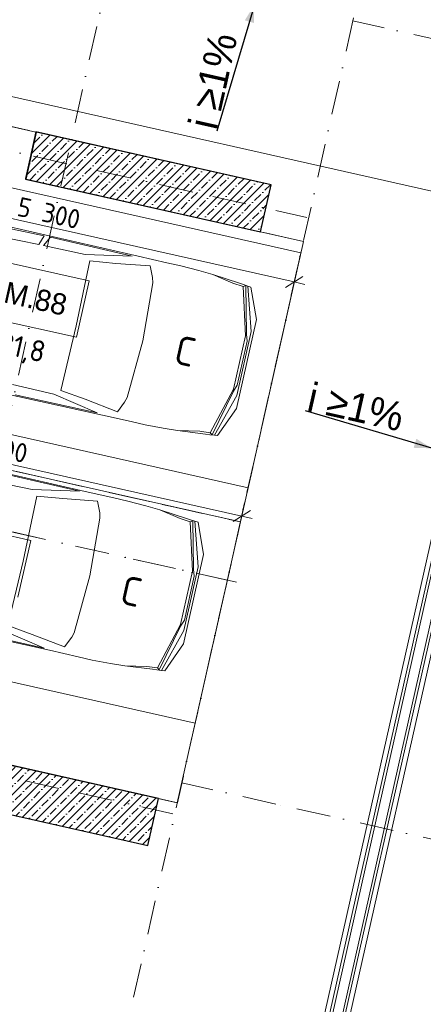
# Model space of a CAD drawing. Header units: millimetres. Extents: x -7218036 to -6934485, y 6013857 to 6210136.
# Tile 130 of 214: x -7182728 to -7178542, y 6180120 to 6190331. Entities that reach past the tile are written whole.
import ezdxf
from ezdxf.enums import TextEntityAlignment as Align

# ---------------------------------------------------------------- set-up
doc = ezdxf.new("R2010")
doc.units = ezdxf.units.MM
doc.header["$MEASUREMENT"] = 0
doc.linetypes.add('Штриховая', pattern=[564.444447, 282.222223, -282.222223])
doc.linetypes.add('Штрихпунктирная', pattern=[670.277762, 352.777767, -176.388884, 0, -141.111112])
for name, color, linetype, lineweight in [('0_Ном._пера__1', 7, 'Continuous', 0), ('S - м_м_Ном._пера__120', 7, 'Continuous', 0), ('S - м_м_Ном._пера__74', 255, 'Continuous', 13), ('Автостоянка - Машина_Ном._пера__101', 252, 'Continuous', 0), ('АР-Лотки_Ном._пера__1', 7, 'Continuous', 0), ('АР-Лотки_Ном._пера__120', 7, 'Continuous', 0), ('АР-Стены_внутренние_пилоны.АР_Ном._пера__1', 7, 'Continuous', 30), ('АР-Чертеж-Оси_Осевые размеры.АР_Ном._пера__120', 7, 'Continuous', 0), ('АР-Чертеж-Размеры.АР_Ном._пера__1', 7, 'Continuous', 0), ('АР_Машиноместа в паркинге_Ном._пера__120', 7, 'Continuous', 15), ('Паспорта Зон Archicad_Ном._пера__1', 7, 'Continuous', 0)]:
    doc.layers.add(name, color=color, linetype=linetype, lineweight=lineweight)
for name, color, linetype in [('S - автостоянка.АР', 7, 'Continuous'), ('S - м_м', 7, 'Continuous'), ('АР-Стены_внутренние_пилоны.АР', 7, 'Continuous'), ('АР-Чертеж-Оси_Осевые размеры.АР', 7, 'Continuous'), ('АР-Чертеж-Размеры.АР', 7, 'Continuous')]:
    doc.layers.add(name, color=color, linetype=linetype)
doc.styles.add('РЎР“Р•РќР•Р\xa0Р\x98Р\xa0_РЎРўР\x98Р›Р¬_1', font='GOTHIC.TTF')
doc.styles.add('РЎР“Р•РќР•Р\xa0Р\x98Р\xa0_РЎРўР\x98Р›Р¬_4', font='GOST_Common.ttf')
doc.dimstyles.new('СГЕНЕРИР_СТИЛЬ__10', dxfattribs={"dimtxt": 200, "dimasz": 142.5, "dimexe": 0.18, "dimexo": 300000, "dimgap": 0, "dimtad": 1, "dimdec": 0, "dimzin": 0, "dimdsep": 46, "dimtxsty": 'РЎР“Р•РќР•Р\xa0Р\x98Р\xa0_РЎРўР\x98Р›Р¬_4', "dimblk": 'ARROWHEAD_6', "dimblk1": 'ARROWHEAD_6', "dimblk2": 'ARROWHEAD_6', "dimcen": 0.09, "dimclrd": 7, "dimclre": 7, "dimclrt": 7, "dimazin": 0, "dimtfac": 1, "dimtdec": 4, "dimtmove": 0, "dimatfit": 3, "dimfxl": 1, "dimtolj": 1, "dimtzin": 0, "dimarcsym": 0})
doc.dimstyles.new('СГЕНЕРИР_СТИЛЬ__13', dxfattribs={"dimtxt": 300, "dimasz": 237.5, "dimexe": 0.18, "dimexo": 300000, "dimgap": 0, "dimtad": 1, "dimdec": 0, "dimzin": 0, "dimdsep": 46, "dimtxsty": 'РЎР“Р•РќР•Р\xa0Р\x98Р\xa0_РЎРўР\x98Р›Р¬_4', "dimblk": 'ARROWHEAD_6', "dimblk1": 'ARROWHEAD_6', "dimblk2": 'ARROWHEAD_6', "dimcen": 0.09, "dimclrd": 7, "dimclre": 7, "dimclrt": 7, "dimazin": 0, "dimtfac": 1, "dimtdec": 4, "dimtmove": 0, "dimatfit": 3, "dimfxl": 1, "dimtolj": 1, "dimtzin": 0, "dimarcsym": 0})
doc.dimstyles.new('СГЕНЕРИР_СТИЛЬ__17', dxfattribs={"dimtxt": 0.18, "dimasz": 182.4, "dimexe": 0.18, "dimexo": 0.0625, "dimgap": 0, "dimtad": 0, "dimtih": 1, "dimtoh": 1, "dimdec": 4, "dimzin": 0, "dimdsep": 46, "dimcen": 0.09, "dimadec": 0, "dimazin": 0, "dimtfac": 1, "dimtdec": 4, "dimtmove": 0, "dimatfit": 3, "dimldrblk": 'ARROWHEAD_5', "dimfxl": 1, "dimtolj": 1, "dimtzin": 0, "dimarcsym": 0})
doc.dimstyles.new('СГЕНЕРИР_СТИЛЬ__6', dxfattribs={"dimtxt": 300, "dimasz": 237.5, "dimexe": 0.18, "dimexo": 300000, "dimgap": 0, "dimtad": 1, "dimdec": 0, "dimzin": 0, "dimdsep": 46, "dimtxsty": 'РЎР“Р•РќР•Р\xa0Р\x98Р\xa0_РЎРўР\x98Р›Р¬_4', "dimblk": 'ARROWHEAD_6', "dimblk1": 'ARROWHEAD_6', "dimblk2": 'ARROWHEAD_6', "dimcen": 0.09, "dimclrd": 7, "dimclre": 7, "dimclrt": 7, "dimazin": 0, "dimtfac": 1, "dimtdec": 4, "dimtmove": 2, "dimatfit": 3, "dimfxl": 1, "dimtolj": 1, "dimtzin": 0, "dimarcsym": 0})
pattern_1 = [(45, (-6566190.34, 6562677.8), (-84.852814, 84.852814), []), (45, (-6566232.77, 6562720.22), (-84.852814, 84.852814), [90, -30, 0, -30])]

# ---------------------------------------------------------------- blocks, each defined once
blk = doc.blocks.new('Машиноместо_М.88_145_6', base_point=(-7181307, 6188686))
at = {"layer": 'S - м_м_Ном._пера__120', "color": 7, "linetype": 'Штриховая', "lineweight": 0, "flags": 128}
blk.add_lwpolyline([(-7187308, 6186666), (-7180439, 6185123), (-7179786, 6188031), (-7182669, 6188678), (-7182560, 6189166), (-7184106, 6189514), (-7184216, 6189026), (-7186655, 6189574)], close=True, dxfattribs=at)
at = {"layer": 'Паспорта Зон Archicad_Ном._пера__1', "color": 7, "linetype": 'Continuous', "lineweight": 0}
for p, q in [((-7182985, 6187843), (-7182009, 6187624)), ((-7182009, 6187624), (-7182141, 6187038)), ((-7182141, 6187038), (-7183116, 6187257))]:
    blk.add_line(p, q, dxfattribs=at)
at = {"layer": 'Паспорта Зон Archicad_Ном._пера__1', "color": 7, "lineweight": 0}
for tag, style, p in [('ROOM_NUMBER', 'РЎР“Р•РќР•Р\xa0Р\x98Р\xa0_РЎРўР\x98Р›Р¬_1', (-7182563, 6187439)), ('ROOM_CALC_AREA', 'РЎР“Р•РќР•Р\xa0Р\x98Р\xa0_РЎРўР\x98Р›Р¬_4', (-7182699, 6186933))]:
    blk.add_attdef(tag, text='', height=220, rotation=347.3417, dxfattribs=dict(at, style=style)).set_placement(p, align=Align.MIDDLE_CENTER)
blk = doc.blocks.new('Машиноместо_М.89_146_6', base_point=(-7181912, 6185992))
at = {"layer": 'S - м_м_Ном._пера__120', "color": 7, "linetype": 'Штриховая', "lineweight": 0, "flags": 128}
blk.add_lwpolyline([(-7181093, 6182211), (-7180439, 6185123), (-7187308, 6186666), (-7187962, 6183753)], close=True, dxfattribs=at)
at = {"layer": 'Паспорта Зон Archicad_Ном._пера__1', "color": 7, "linetype": 'Continuous', "lineweight": 0}
for p, q in [((-7183590, 6185149), (-7182614, 6184930)), ((-7182614, 6184930), (-7182746, 6184344))]:
    blk.add_line(p, q, dxfattribs=at)
at = {"layer": 'Паспорта Зон Archicad_Ном._пера__1', "color": 7, "lineweight": 0}
for tag, style, p in [('ROOM_NUMBER', 'РЎР“Р•РќР•Р\xa0Р\x98Р\xa0_РЎРўР\x98Р›Р¬_1', (-7183168, 6184745)), ('ROOM_CALC_AREA', 'РЎР“Р•РќР•Р\xa0Р\x98Р\xa0_РЎРўР\x98Р›Р¬_4', (-7183304, 6184229))]:
    blk.add_attdef(tag, text='', height=220, rotation=347.3417, dxfattribs=dict(at, style=style)).set_placement(p, align=Align.MIDDLE_CENTER)
blk = doc.blocks.new('Стена_45_6', base_point=(-7181343, 6182010))
at = {"layer": 'АР-Стены_внутренние_пилоны.АР', "linetype": 'Continuous', "lineweight": 0, "true_color": 0x000000}
h = blk.add_hatch(dxfattribs=at)
h.set_pattern_fill('ЖЕЛЕЗОБЕТОН__PROJECT__0006', color=18, style=0, pattern_type=2)
h.set_pattern_definition(pattern_1)
h.paths.add_polyline_path([(-7181288, 6182254), (-7183913, 6182844), (-7184023, 6182356), (-7181398, 6181767)])
at = {"layer": 'АР-Стены_внутренние_пилоны.АР_Ном._пера__1', "color": 7, "linetype": 'Continuous', "lineweight": 30, "flags": 128}
for points in [[(-7181288, 6182254), (-7183913, 6182844)], [(-7184023, 6182356), (-7181398, 6181767)], [(-7181398, 6181767), (-7181288, 6182254)]]:
    blk.add_lwpolyline(points, dxfattribs=at)
blk = doc.blocks.new('Автомобиль 01 23[73]_6', base_point=(-7180564, 6185930))
at = {"layer": 'Автостоянка - Машина_Ном._пера__101', "color": 252, "linetype": 'Continuous', "lineweight": 0}
for p, q in [((-7183209, 6188244), (-7182473, 6188089)), ((-7183051, 6188231), (-7181501, 6187877)), ((-7182942, 6188083), (-7182531, 6187999)), ((-7182531, 6187999), (-7182473, 6188089)), ((-7182410, 6188074), (-7182481, 6187988)), ((-7181561, 6187879), (-7182410, 6188074)), ((-7182049, 6187897), (-7182481, 6187988)), ((-7181561, 6187879), (-7182049, 6187897)), ((-7181204, 6187810), (-7181501, 6187877)), ((-7182001, 6187830), (-7182142, 6187156)), ((-7181733, 6187803), (-7182001, 6187830)), ((-7181374, 6187778), (-7181733, 6187803)), ((-7181374, 6187778), (-7181350, 6187656)), ((-7181058, 6187779), (-7181204, 6187810)), ((-7180871, 6187730), (-7181058, 6187779)), ((-7180727, 6187688), (-7180871, 6187730)), ((-7180450, 6187597), (-7180727, 6187688)), ((-7180727, 6187688), (-7180517, 6187597)), ((-7181452, 6187001), (-7181347, 6187603)), ((-7181347, 6187603), (-7181350, 6187656)), ((-7180517, 6187597), (-7180411, 6187564)), ((-7180407, 6187584), (-7180450, 6187597)), ((-7180384, 6187575), (-7180411, 6187564)), ((-7180387, 6187053), (-7180411, 6187564)), ((-7180362, 6187569), (-7180407, 6187584)), ((-7180384, 6187575), (-7180378, 6187070)), ((-7180330, 6187558), (-7180362, 6187569)), ((-7180362, 6187569), (-7180328, 6187097)), ((-7180330, 6187558), (-7180273, 6187222)), ((-7182303, 6186486), (-7182142, 6187156)), ((-7180481, 6186298), (-7180273, 6187222)), ((-7180511, 6186499), (-7180387, 6187053)), ((-7180477, 6186434), (-7180328, 6187097)), ((-7180378, 6187070), (-7180370, 6186998)), ((-7181452, 6187001), (-7181615, 6186412)), ((-7180370, 6186998), (-7180473, 6186541)), ((-7183424, 6186573), (-7181871, 6186230)), ((-7182375, 6186446), (-7182804, 6186549)), ((-7180511, 6186479), (-7180473, 6186541)), ((-7181926, 6186254), (-7182777, 6186440)), ((-7181926, 6186254), (-7182375, 6186446)), ((-7182049, 6186396), (-7182303, 6186486)), ((-7180511, 6186499), (-7180752, 6186047)), ((-7180732, 6186026), (-7180511, 6186479)), ((-7180709, 6186021), (-7180477, 6186434)), ((-7181714, 6186265), (-7182049, 6186396)), ((-7181714, 6186265), (-7181640, 6186366)), ((-7181615, 6186412), (-7181640, 6186366)), ((-7181574, 6186163), (-7181871, 6186230)), ((-7180676, 6186018), (-7180481, 6186298)), ((-7181428, 6186130), (-7181574, 6186163)), ((-7181239, 6186094), (-7181428, 6186130)), ((-7181091, 6186070), (-7181239, 6186094)), ((-7180801, 6186034), (-7181091, 6186070)), ((-7181091, 6186070), (-7180862, 6186062)), ((-7180862, 6186062), (-7180752, 6186047)), ((-7180757, 6186027), (-7180801, 6186034)), ((-7180709, 6186021), (-7180757, 6186027)), ((-7180732, 6186026), (-7180752, 6186047)), ((-7180676, 6186018), (-7180709, 6186021))]:
    blk.add_line(p, q, dxfattribs=at)
blk = doc.blocks.new('Автомобиль 01 23[114]_6', base_point=(-7181111, 6183491))
at = {"layer": 'Автостоянка - Машина_Ном._пера__101', "color": 252, "linetype": 'Continuous', "lineweight": 0}
for p, q in [((-7183599, 6185792), (-7182049, 6185437)), ((-7182109, 6185440), (-7182958, 6185635)), ((-7182597, 6185458), (-7183029, 6185548)), ((-7182109, 6185440), (-7182597, 6185458)), ((-7181752, 6185371), (-7182049, 6185437)), ((-7182549, 6185391), (-7182690, 6184717)), ((-7182280, 6185364), (-7182549, 6185391)), ((-7181922, 6185339), (-7182280, 6185364)), ((-7181922, 6185339), (-7181898, 6185216)), ((-7181606, 6185339), (-7181752, 6185371)), ((-7181419, 6185291), (-7181606, 6185339)), ((-7181895, 6185163), (-7181898, 6185216)), ((-7181275, 6185249), (-7181419, 6185291)), ((-7180998, 6185157), (-7181275, 6185249)), ((-7181275, 6185249), (-7181065, 6185158)), ((-7181999, 6184562), (-7181895, 6185163)), ((-7181065, 6185158), (-7180959, 6185124)), ((-7180955, 6185145), (-7180998, 6185157)), ((-7180932, 6185135), (-7180959, 6185124)), ((-7180935, 6184613), (-7180959, 6185124)), ((-7180910, 6185130), (-7180955, 6185145)), ((-7180932, 6185135), (-7180926, 6184631)), ((-7180878, 6185119), (-7180910, 6185130)), ((-7180910, 6185130), (-7180876, 6184658)), ((-7180878, 6185119), (-7180821, 6184783)), ((-7182851, 6184047), (-7182690, 6184717)), ((-7181029, 6183858), (-7180821, 6184783)), ((-7181059, 6184060), (-7180935, 6184613)), ((-7181025, 6183995), (-7180876, 6184658)), ((-7180926, 6184631), (-7180918, 6184559)), ((-7181999, 6184562), (-7182162, 6183973)), ((-7180918, 6184559), (-7181020, 6184102)), ((-7183972, 6184134), (-7182418, 6183791)), ((-7181059, 6184040), (-7181020, 6184102)), ((-7182474, 6183815), (-7183325, 6184001)), ((-7182474, 6183815), (-7182923, 6184007)), ((-7182597, 6183956), (-7182851, 6184047)), ((-7181059, 6184060), (-7181300, 6183608)), ((-7181280, 6183587), (-7181059, 6184040)), ((-7181257, 6183582), (-7181025, 6183995)), ((-7182262, 6183826), (-7182597, 6183956)), ((-7182262, 6183826), (-7182188, 6183927)), ((-7182162, 6183973), (-7182188, 6183927)), ((-7182122, 6183724), (-7182418, 6183791)), ((-7181224, 6183579), (-7181029, 6183858)), ((-7181976, 6183690), (-7182122, 6183724)), ((-7181787, 6183654), (-7181976, 6183690)), ((-7181638, 6183631), (-7181787, 6183654)), ((-7181349, 6183595), (-7181638, 6183631)), ((-7181638, 6183631), (-7181410, 6183623)), ((-7181410, 6183623), (-7181300, 6183608)), ((-7181305, 6183588), (-7181349, 6183595)), ((-7181257, 6183582), (-7181305, 6183588)), ((-7181280, 6183587), (-7181300, 6183608)), ((-7181224, 6183579), (-7181257, 6183582))]:
    blk.add_line(p, q, dxfattribs=at)
blk = doc.blocks.new('*D896', base_point=(-6566190, 6562678))
at = {"layer": 'АР-Чертеж-Размеры.АР_Ном._пера__1', "color": 7, "linetype": 'Continuous', "lineweight": 0, "transparency": 16777216}
for p, q in [((-7178940, 6177879), (-7175934, 6191265)), ((-7179035, 6178028), (-7178846, 6177729)), ((-7182600, 6161585), (-7178940, 6177879)), ((-7178712, 6177827), (-7179169, 6177930)), ((-7182694, 6161734), (-7182505, 6161435))]:
    blk.add_line(p, q, dxfattribs=at)
at = {"layer": 'АР-Чертеж-Размеры.АР_Ном._пера__1', "color": 7, "lineweight": 0, "transparency": 16777216, "insert": (-7180950, 6169206), "char_height": 300, "attachment_point": 7, "rotation": 77.3417, "style": 'РЎР“Р•РќР•Р\xa0Р\x98Р\xa0_РЎРўР\x98Р›Р¬_4'}
blk.add_mtext('\\A1;{\\pql;\\fGOST Common|b0|i0|c204|p0;\\W1.000000;16\xa0700}', dxfattribs=at)
blk = doc.blocks.new('ARROWHEAD_6')
at = {"color": 0, "linetype": 'Continuous', "lineweight": 0}
for p, q in [((-0.5, -0.5), (0.5, 0.5)), ((0, 0), (-1, 0))]:
    blk.add_line(p, q, dxfattribs=at)
blk = doc.blocks.new('*D897', base_point=(-6566190, 6562678))
at = {"layer": 'АР-Чертеж-Размеры.АР_Ном._пера__1', "color": 7, "linetype": 'Continuous', "lineweight": 0, "transparency": 16777216}
for p, q in [((-7176028, 6191415), (-7175839, 6191116)), ((-7178940, 6177879), (-7175934, 6191265)), ((-7179035, 6178028), (-7178846, 6177729))]:
    blk.add_line(p, q, dxfattribs=at)
at = {"layer": 'АР-Чертеж-Размеры.АР_Ном._пера__1', "color": 7, "lineweight": 0, "transparency": 16777216, "insert": (-7177617, 6184046), "char_height": 300, "attachment_point": 7, "rotation": 77.3417, "style": 'РЎР“Р•РќР•Р\xa0Р\x98Р\xa0_РЎРўР\x98Р›Р¬_4'}
blk.add_mtext('\\A1;{\\pql;\\fGOST Common|b0|i0|c204|p0;\\W1.000000;13\xa0720}', dxfattribs=at)
blk = doc.blocks.new('*D898', base_point=(-6566190, 6562678))
at = {"layer": 'АР-Чертеж-Размеры.АР_Ном._пера__1', "color": 7, "linetype": 'Continuous', "lineweight": 0, "transparency": 16777216}
for p, q in [((-7175186, 6194023), (-7175375, 6194322)), ((-7175281, 6194173), (-7175240, 6194356)), ((-7175052, 6194121), (-7175509, 6194224)), ((-7175934, 6191265), (-7175281, 6194173)), ((-7176028, 6191415), (-7175839, 6191116)), ((-7178940, 6177879), (-7175934, 6191265)), ((-7175705, 6191214), (-7176162, 6191317))]:
    blk.add_line(p, q, dxfattribs=at)
at = {"layer": 'АР-Чертеж-Размеры.АР_Ном._пера__1', "color": 7, "lineweight": 0, "transparency": 16777216, "insert": (-7175770, 6192267), "char_height": 300, "attachment_point": 7, "rotation": 77.3417, "style": 'РЎР“Р•РќР•Р\xa0Р\x98Р\xa0_РЎРўР\x98Р›Р¬_4'}
blk.add_mtext('\\A1;{\\pql;\\fGOST Common|b0|i0|c204|p0;\\W1.000000;2\xa0980}', dxfattribs=at)
blk = doc.blocks.new('*D899', base_point=(-6566190, 6562678))
at = {"layer": 'АР-Чертеж-Размеры.АР_Ном._пера__1', "color": 7, "linetype": 'Continuous', "lineweight": 0, "transparency": 16777216}
for p, q in [((-7186531, 6190127), (-7186428, 6190585)), ((-7186330, 6190451), (-7186629, 6190261)), ((-7186662, 6190397), (-7186479, 6190356)), ((-7186479, 6190356), (-7176634, 6188145)), ((-7176686, 6187916), (-7176583, 6188374)), ((-7176784, 6188050), (-7176485, 6188239)), ((-7176634, 6188145), (-7176452, 6188104))]:
    blk.add_line(p, q, dxfattribs=at)
at = {"layer": 'АР-Чертеж-Размеры.АР_Ном._пера__1', "color": 7, "lineweight": 0, "transparency": 16777216, "insert": (-7184884, 6190099), "char_height": 300, "attachment_point": 7, "rotation": 347.3417, "style": 'РЎР“Р•РќР•Р\xa0Р\x98Р\xa0_РЎРўР\x98Р›Р¬_4'}
blk.add_mtext('\\A1;{\\pql;\\fGOST Common|b0|i0|c204|p0;\\W1.000000;10\xa0090}', dxfattribs=at)
blk = doc.blocks.new('*D984', base_point=(-6566190, 6562678))
at = {"layer": 'АР-Чертеж-Размеры.АР_Ном._пера__1', "color": 7, "linetype": 'Continuous', "lineweight": 0, "transparency": 16777216}
for p, q in [((-7185566, 6186482), (-7185628, 6186208)), ((-7185597, 6186345), (-7185707, 6186369)), ((-7185507, 6186402), (-7185686, 6186288)), ((-7180426, 6185183), (-7185597, 6186345)), ((-7180395, 6185321), (-7180456, 6185046)), ((-7180515, 6185127), (-7180336, 6185240)), ((-7180316, 6185159), (-7180426, 6185183))]:
    blk.add_line(p, q, dxfattribs=at)
at = {"layer": 'АР-Чертеж-Размеры.АР_Ном._пера__1', "color": 7, "lineweight": 0, "transparency": 16777216, "insert": (-7183313, 6185873), "char_height": 200, "attachment_point": 7, "rotation": 347.3417, "style": 'РЎР“Р•РќР•Р\xa0Р\x98Р\xa0_РЎРўР\x98Р›Р¬_4'}
blk.add_mtext('\\A1;{\\pql;\\fGOST Common|b0|i0|c204|p0;\\W1.000000;5\xa0300}', dxfattribs=at)
blk = doc.blocks.new('*D985', base_point=(-6566190, 6562678))
at = {"layer": 'АР-Чертеж-Размеры.АР_Ном._пера__1', "color": 7, "linetype": 'Continuous', "lineweight": 0, "transparency": 16777216}
for p, q in [((-7185082, 6188635), (-7185021, 6188909)), ((-7185161, 6188797), (-7185052, 6188772)), ((-7184962, 6188829), (-7185141, 6188715)), ((-7185052, 6188772), (-7179880, 6187611)), ((-7179970, 6187554), (-7179791, 6187667)), ((-7179911, 6187473), (-7179850, 6187748)), ((-7179880, 6187611), (-7179771, 6187586))]:
    blk.add_line(p, q, dxfattribs=at)
at = {"layer": 'АР-Чертеж-Размеры.АР_Ном._пера__1', "color": 7, "lineweight": 0, "transparency": 16777216, "insert": (-7182767, 6188300), "char_height": 200, "attachment_point": 7, "rotation": 347.3417, "style": 'РЎР“Р•РќР•Р\xa0Р\x98Р\xa0_РЎРўР\x98Р›Р¬_4'}
blk.add_mtext('\\A1;{\\pql;\\fGOST Common|b0|i0|c204|p0;\\W1.000000;5\xa0300}', dxfattribs=at)
blk = doc.blocks.new('ARROWHEAD_5')
at = {"linetype": 'Continuous', "lineweight": 0}
blk.add_hatch(color=0, dxfattribs=at).paths.add_polyline_path([(-1, 0.2679), (0, 0), (-1, -0.2679)])
at = {"color": 0, "linetype": 'Continuous', "lineweight": 0}
blk.add_line((0, 0), (-1, 0), dxfattribs=at)
blk = doc.blocks.new('Стена_324_6', base_point=(-7182614, 6188922))
at = {"layer": 'АР-Стены_внутренние_пилоны.АР', "linetype": 'Continuous', "lineweight": 0, "true_color": 0x000000}
h = blk.add_hatch(dxfattribs=at)
h.set_pattern_fill('ЖЕЛЕЗОБЕТОН__PROJECT__0006', color=18, style=0, pattern_type=2)
h.set_pattern_definition(pattern_1)
h.paths.add_polyline_path([(-7182669, 6188678), (-7180230, 6188131), (-7180120, 6188618), (-7182560, 6189166)])
at = {"layer": 'АР-Стены_внутренние_пилоны.АР_Ном._пера__1', "color": 7, "linetype": 'Continuous', "lineweight": 30, "flags": 128}
for points in [[(-7182560, 6189166), (-7182669, 6188678)], [(-7180120, 6188618), (-7182560, 6189166)], [(-7182669, 6188678), (-7180230, 6188131)], [(-7180230, 6188131), (-7180120, 6188618)]]:
    blk.add_lwpolyline(points, dxfattribs=at)
blk = doc.blocks.new('Стандартный Маркер Сетки[165]_6', base_point=(-7205800, 6194130))
at = {"layer": 'АР-Чертеж-Оси_Осевые размеры.АР_Ном._пера__120', "color": 7, "linetype": 'Штрихпунктирная', "lineweight": 0}
for p, q in [((-7204824, 6193911), (-7180726, 6188498)), ((-7180726, 6188498), (-7179751, 6188279))]:
    blk.add_line(p, q, dxfattribs=at)
at = {"layer": 'АР-Чертеж-Оси_Осевые размеры.АР_Ном._пера__120', "color": 7, "lineweight": 0, "style": 'РЎР“Р•РќР•Р\xa0Р\x98Р\xa0_РЎРўР\x98Р›Р¬_1'}
blk.add_attdef('AC_MarkerText_1', text='', height=350, rotation=347.3417, dxfattribs=at).set_placement((-7206218, 6194420), align=Align.TOP_CENTER)
blk = doc.blocks.new('Стандартный Маркер Сетки[169]_6', base_point=(-7207191, 6187944))
at = {"layer": 'АР-Чертеж-Оси_Осевые размеры.АР_Ном._пера__120', "color": 7, "linetype": 'Штрихпунктирная', "lineweight": 0}
for p, q in [((-7206215, 6187725), (-7182117, 6182313)), ((-7182117, 6182313), (-7181141, 6182094))]:
    blk.add_line(p, q, dxfattribs=at)
at = {"layer": 'АР-Чертеж-Оси_Осевые размеры.АР_Ном._пера__120', "color": 7, "lineweight": 0, "style": 'РЎР“Р•РќР•Р\xa0Р\x98Р\xa0_РЎРўР\x98Р›Р¬_1'}
blk.add_attdef('AC_MarkerText_1', text='', height=350, rotation=347.3417, dxfattribs=at).set_placement((-7207609, 6188235), align=Align.TOP_CENTER)
blk = doc.blocks.new('Стандартный Маркер Сетки[172]_6', base_point=(-7206672, 6190380))
at = {"layer": 'АР-Чертеж-Оси_Осевые размеры.АР_Ном._пера__120', "color": 7, "linetype": 'Штрихпунктирная', "lineweight": 0}
for p, q in [((-7205696, 6190160), (-7181457, 6184716)), ((-7181457, 6184716), (-7180481, 6184497))]:
    blk.add_line(p, q, dxfattribs=at)
at = {"layer": 'АР-Чертеж-Оси_Осевые размеры.АР_Ном._пера__120', "color": 7, "lineweight": 0, "style": 'РЎР“Р•РќР•Р\xa0Р\x98Р\xa0_РЎРўР\x98Р›Р¬_1'}
blk.add_attdef('AC_MarkerText_1', text='', height=350, rotation=347.3417, dxfattribs=at).set_placement((-7207090, 6190670), align=Align.TOP_CENTER)
blk = doc.blocks.new('Стандартный Маркер Сетки[185]_6', base_point=(-7206672, 6190380))
at = {"layer": 'АР-Чертеж-Оси_Осевые размеры.АР_Ном._пера__120', "color": 7, "linetype": 'Штрихпунктирная', "lineweight": 0}
for p, q in [((-7205696, 6190160), (-7181551, 6184738)), ((-7181551, 6184738), (-7180575, 6184518))]:
    blk.add_line(p, q, dxfattribs=at)
at = {"layer": 'АР-Чертеж-Оси_Осевые размеры.АР_Ном._пера__120', "color": 7, "lineweight": 0, "style": 'РЎР“Р•РќР•Р\xa0Р\x98Р\xa0_РЎРўР\x98Р›Р¬_1'}
blk.add_attdef('AC_MarkerText_1', text='', height=350, rotation=347.3417, dxfattribs=at).set_placement((-7207090, 6190670), align=Align.TOP_CENTER)
blk = doc.blocks.new('Стандартный Маркер Сетки[186]_6', base_point=(-7124432, 6178002))
at = {"layer": 'АР-Чертеж-Оси_Осевые размеры.АР_Ном._пера__120', "color": 7, "linetype": 'Штрихпунктирная', "lineweight": 0}
blk.add_line((-7178296, 6190100), (-7179272, 6190319), dxfattribs=at)
at = {"layer": 'АР-Чертеж-Оси_Осевые размеры.АР_Ном._пера__120', "color": 7, "lineweight": 0, "style": 'РЎР“Р•РќР•Р\xa0Р\x98Р\xa0_РЎРўР\x98Р›Р¬_1'}
blk.add_attdef('AC_MarkerText_1', text='', height=350, rotation=347.3417, dxfattribs=at).set_placement((-7123874, 6178073), align=Align.TOP_CENTER)
blk = doc.blocks.new('Стандартный Маркер Сетки[189]_6', base_point=(-7126207, 6170099))
at = {"layer": 'АР-Чертеж-Оси_Осевые размеры.АР_Ном._пера__120', "color": 7, "linetype": 'Штрихпунктирная', "lineweight": 0}
for p, q in [((-7180071, 6182197), (-7181047, 6182416)), ((-7127182, 6170318), (-7180071, 6182197))]:
    blk.add_line(p, q, dxfattribs=at)
at = {"layer": 'АР-Чертеж-Оси_Осевые размеры.АР_Ном._пера__120', "color": 7, "lineweight": 0, "style": 'РЎР“Р•РќР•Р\xa0Р\x98Р\xa0_РЎРўР\x98Р›Р¬_1'}
blk.add_attdef('AC_MarkerText_1', text='', height=350, rotation=347.3417, dxfattribs=at).set_placement((-7125649, 6170170), align=Align.TOP_CENTER)
blk = doc.blocks.new('Стандартный Маркер Сетки[215]_6', base_point=(-7205800, 6194130))
at = {"layer": 'АР-Чертеж-Оси_Осевые размеры.АР_Ном._пера__120', "color": 7, "linetype": 'Штрихпунктирная', "lineweight": 0}
for p, q in [((-7204824, 6193911), (-7180726, 6188498)), ((-7180726, 6188498), (-7179751, 6188279))]:
    blk.add_line(p, q, dxfattribs=at)
at = {"layer": 'АР-Чертеж-Оси_Осевые размеры.АР_Ном._пера__120', "color": 7, "lineweight": 0, "style": 'РЎР“Р•РќР•Р\xa0Р\x98Р\xa0_РЎРўР\x98Р›Р¬_1'}
blk.add_attdef('AC_MarkerText_1', text='', height=350, rotation=347.3417, dxfattribs=at).set_placement((-7206218, 6194420), align=Align.TOP_CENTER)
blk = doc.blocks.new('Стандартный Маркер Сетки[219]_6', base_point=(-7207191, 6187944))
at = {"layer": 'АР-Чертеж-Оси_Осевые размеры.АР_Ном._пера__120', "color": 7, "linetype": 'Штрихпунктирная', "lineweight": 0}
for p, q in [((-7206215, 6187725), (-7182117, 6182313)), ((-7182117, 6182313), (-7181141, 6182094))]:
    blk.add_line(p, q, dxfattribs=at)
at = {"layer": 'АР-Чертеж-Оси_Осевые размеры.АР_Ном._пера__120', "color": 7, "lineweight": 0, "style": 'РЎР“Р•РќР•Р\xa0Р\x98Р\xa0_РЎРўР\x98Р›Р¬_1'}
blk.add_attdef('AC_MarkerText_1', text='', height=350, rotation=347.3417, dxfattribs=at).set_placement((-7207609, 6188235), align=Align.TOP_CENTER)
blk = doc.blocks.new('Стандартный Маркер Сетки[222]_6', base_point=(-7206672, 6190380))
at = {"layer": 'АР-Чертеж-Оси_Осевые размеры.АР_Ном._пера__120', "color": 7, "linetype": 'Штрихпунктирная', "lineweight": 0}
for p, q in [((-7205696, 6190160), (-7181457, 6184716)), ((-7181457, 6184716), (-7180481, 6184497))]:
    blk.add_line(p, q, dxfattribs=at)
at = {"layer": 'АР-Чертеж-Оси_Осевые размеры.АР_Ном._пера__120', "color": 7, "lineweight": 0, "style": 'РЎР“Р•РќР•Р\xa0Р\x98Р\xa0_РЎРўР\x98Р›Р¬_1'}
blk.add_attdef('AC_MarkerText_1', text='', height=350, rotation=347.3417, dxfattribs=at).set_placement((-7207090, 6190670), align=Align.TOP_CENTER)
blk = doc.blocks.new('Стандартный Маркер Сетки[232]_6', base_point=(-7206672, 6190380))
at = {"layer": 'АР-Чертеж-Оси_Осевые размеры.АР_Ном._пера__120', "color": 7, "linetype": 'Штрихпунктирная', "lineweight": 0}
for p, q in [((-7205696, 6190160), (-7181551, 6184738)), ((-7181551, 6184738), (-7180575, 6184518))]:
    blk.add_line(p, q, dxfattribs=at)
at = {"layer": 'АР-Чертеж-Оси_Осевые размеры.АР_Ном._пера__120', "color": 7, "lineweight": 0, "style": 'РЎР“Р•РќР•Р\xa0Р\x98Р\xa0_РЎРўР\x98Р›Р¬_1'}
blk.add_attdef('AC_MarkerText_1', text='', height=350, rotation=347.3417, dxfattribs=at).set_placement((-7207090, 6190670), align=Align.TOP_CENTER)
blk = doc.blocks.new('Стандартный Маркер Сетки[233]_6', base_point=(-7177284, 6199173))
at = {"layer": 'АР-Чертеж-Оси_Осевые размеры.АР_Ном._пера__120', "color": 7, "linetype": 'Штрихпунктирная', "lineweight": 0}
blk.add_line((-7177503, 6198198), (-7192275, 6132426), dxfattribs=at)
at = {"layer": 'АР-Чертеж-Оси_Осевые размеры.АР_Ном._пера__120', "color": 7, "lineweight": 0, "style": 'РЎР“Р•РќР•Р\xa0Р\x98Р\xa0_РЎРўР\x98Р›Р¬_1'}
blk.add_attdef('AC_MarkerText_1', text='', height=350, rotation=347.3417, dxfattribs=at).set_placement((-7192533, 6131143), align=Align.TOP_CENTER)
blk = doc.blocks.new('Стандартный Маркер Сетки[239]_6', base_point=(-7179801, 6199739))
at = {"layer": 'АР-Чертеж-Оси_Осевые размеры.АР_Ном._пера__120', "color": 7, "linetype": 'Штрихпунктирная', "lineweight": 0}
blk.add_line((-7180020, 6198763), (-7194792, 6132991), dxfattribs=at)
at = {"layer": 'АР-Чертеж-Оси_Осевые размеры.АР_Ном._пера__120', "color": 7, "lineweight": 0, "style": 'РЎР“Р•РќР•Р\xa0Р\x98Р\xa0_РЎРўР\x98Р›Р¬_1'}
blk.add_attdef('AC_MarkerText_1', text='', height=350, rotation=347.3417, dxfattribs=at).set_placement((-7195051, 6131708), align=Align.TOP_CENTER)

msp = doc.modelspace()

# ---------------------------------------------------------------- linework, layer by layer
at = {"layer": 'S - автостоянка.АР', "color": 254, "linetype": 'Continuous', "lineweight": 0, "true_color": 0xd6d6d6, "flags": 128}
msp.add_lwpolyline([(-7178183.6, 6199273), (-7180929.6, 6199889.7), (-7181017.2, 6199499.5), (-7181992.9, 6199718.6), (-7181905.3, 6200108.9), (-7182564.4, 6200256.9), (-7182678.2, 6199750.3), (-7183847.1, 6194549.3), (-7182724.7, 6194297.2), (-7182834.3, 6193809.3), (-7185078.4, 6194313.4), (-7185321.6, 6193230.3), (-7185809.1, 6193339.8), (-7186545.4, 6190061.5), (-7184106.1, 6189513.6), (-7184215.7, 6189025.8), (-7186654.9, 6189573.6), (-7187962.1, 6183753.5), (-7181288.4, 6182254.7), (-7181398, 6181766.6), (-7184012.8, 6182353.8), (-7184516.8, 6180110)], dxfattribs=at)
msp.add_lwpolyline([(-7182662.6, 6188676.9), (-7182553, 6189164.8), (-7180120.4, 6188618.4), (-7180229.9, 6188130.6)], close=True, dxfattribs=at)
at = {"layer": 'S - м_м_Ном._пера__74', "color": 255, "linetype": 'Continuous', "lineweight": 13, "flags": 128}
for points in [[(-7187308, 6186666), (-7180439.1, 6185123.3), (-7179786.1, 6188030.9), (-7182669.2, 6188678.4), (-7182559.6, 6189166.3), (-7184106.1, 6189513.6), (-7184215.7, 6189025.8), (-7186654.9, 6189573.6)], [(-7181093.3, 6182210.6), (-7180439.1, 6185123.3), (-7187308, 6186666), (-7187962.1, 6183753.3)]]:
    msp.add_lwpolyline(points, close=True, dxfattribs=at)
at = {"layer": 'АР-Лотки_Ном._пера__120', "color": 7, "linetype": 'Continuous', "lineweight": 0}
for p, q in [((-7176346.4, 6194356), (-7185195.2, 6154957.1)), ((-7176286.6, 6194393.8), (-7185154.5, 6154909.9)), ((-7176130.5, 6194358.8), (-7179790.1, 6178064.6)), ((-7176092.7, 6194299), (-7179730.4, 6178102.5))]:
    msp.add_line(p, q, dxfattribs=at)
at = {"layer": 'АР-Лотки_Ном._пера__120', "color": 7, "linetype": 'Continuous', "lineweight": 0, "flags": 128}
msp.add_lwpolyline([(-7185049.8, 6154782.9), (-7176153.2, 6194394.6), (-7176250.8, 6194416.5), (-7185132.3, 6154871.9)], close=True, dxfattribs=at)
at = {"layer": 'АР_Машиноместа в паркинге_Ном._пера__120', "color": 7, "linetype": 'Continuous', "lineweight": 15, "flags": 128}
for points in [[(-7185531.4, 6186636), (-7184983.5, 6189075.2), (-7179812.3, 6187913.8), (-7180360.2, 6185474.6)], [(-7186079.2, 6184196.8), (-7185531.4, 6186636), (-7180360.2, 6185474.6), (-7180908, 6183035.3)]]:
    msp.add_lwpolyline(points, close=True, dxfattribs=at)

# ---------------------------------------------------------------- block references
at = {"layer": 'S - м_м', "color": 7, "linetype": 'Continuous', "lineweight": 0}
msp.add_blockref('Машиноместо_М.88_145_6', (-7181306.5, 6188685.5), dxfattribs=at).add_auto_attribs({'ROOM_NUMBER': 'М.88', 'ROOM_CALC_AREA': '21,8'})
msp.add_blockref('Машиноместо_М.89_146_6', (-7181911.6, 6185991.7), dxfattribs=at)
at = {"layer": 'Автостоянка - Машина_Ном._пера__101', "color": 252, "linetype": 'Continuous', "lineweight": 0}
for name, p in [('Автомобиль 01 23[73]_6', (-7180563.5, 6185930.2)), ('Автомобиль 01 23[114]_6', (-7181111.4, 6183491))]:
    msp.add_blockref(name, p, dxfattribs=at)
at = {"layer": 'АР-Стены_внутренние_пилоны.АР', "color": 7, "lineweight": 0}
for name, p in [('Стена_324_6', (-7182614.4, 6188922.4)), ('Стена_45_6', (-7181343.2, 6182010.5))]:
    msp.add_blockref(name, p, dxfattribs=at)
at = {"layer": 'АР-Чертеж-Оси_Осевые размеры.АР', "color": 8, "linetype": 'Continuous', "lineweight": 15}
for name, p in [('Стандартный Маркер Сетки[239]_6', (-7179800.8, 6199738.6)), ('Стандартный Маркер Сетки[233]_6', (-7177283.5, 6199173.2)), ('Стандартный Маркер Сетки[165]_6', (-7205799.7, 6194129.6)), ('Стандартный Маркер Сетки[215]_6', (-7205799.7, 6194129.6)), ('Стандартный Маркер Сетки[172]_6', (-7206672, 6190379.6)), ('Стандартный Маркер Сетки[185]_6', (-7206672, 6190379.6)), ('Стандартный Маркер Сетки[222]_6', (-7206672, 6190379.6)), ('Стандартный Маркер Сетки[232]_6', (-7206672, 6190379.6)), ('Стандартный Маркер Сетки[186]_6', (-7124431.5, 6178001.9)), ('Стандартный Маркер Сетки[169]_6', (-7207190.9, 6187944.1)), ('Стандартный Маркер Сетки[219]_6', (-7207190.9, 6187944.1)), ('Стандартный Маркер Сетки[189]_6', (-7126206.5, 6170098.7))]:
    msp.add_blockref(name, p, dxfattribs=at)

# ---------------------------------------------------------------- texts
at = {"layer": '0_Ном._пера__1', "color": 7, "linetype": 'Continuous', "lineweight": 0, "char_height": 300, "attachment_point": 5, "rotation": 347.34172, "style": 'РЎР“Р•РќР•Р\xa0Р\x98Р\xa0_РЎРўР\x98Р›Р¬_4'}
for insert in [(-7181008.3, 6186893.7), (-7181567.7, 6184403.1)]:
    msp.add_mtext('\\A1;{\\pqc;\\fGOST Common|b0|i0|c204|p0;\\W1.000000;С}', dxfattribs=dict(at, insert=insert))
at = {"layer": 'АР-Лотки_Ном._пера__1', "color": 7, "linetype": 'Continuous', "lineweight": 0, "char_height": 300, "attachment_point": 7, "style": 'РЎР“Р•РќР•Р\xa0Р\x98Р\xa0_РЎРўР\x98Р›Р¬_1'}
for insert, rotation in [((-7180684.6, 6189175.7), 77.34172), ((-7179763.4, 6186276.2), 347.34172)]:
    msp.add_mtext('\\A1;{\\pql;\\fCentury Gothic|b0|i0|c204|p0;\\W1.000000;i ≥1%}', dxfattribs=dict(at, insert=insert, rotation=rotation))

# ---------------------------------------------------------------- dimensions: what is measured, and where the dimension line sits
at = {"layer": 'АР-Чертеж-Размеры.АР', "color": 7, "linetype": 'Continuous', "lineweight": 0}
for base, p1, p2, angle, dimstyle, picture, middle, turn in [((-7175280.6, 6194172.8), (-7178952.7, 6191943.4), (-7175280.6, 6194172.8), 77.34172, 'СГЕНЕРИР_СТИЛЬ__13', '*D898', (-7175803.8, 6192801.9), 77.34172), ((-7175933.6, 6191265.3), (-7178940.2, 6177878.7), (-7178952.7, 6191943.4), 77.34172, 'СГЕНЕРИР_СТИЛЬ__13', '*D897', (-7177625.1, 6184692.3), 77.34172), ((-7176634.5, 6188144.9), (-7186473.7, 6190380.6), (-7175933.6, 6191265.3), 347.34172, 'СГЕНЕРИР_СТИЛЬ__6', '*D899', (-7184237.2, 6190107.8), 347.34172), ((-7178940.2, 6177878.7), (-7182599.8, 6161584.6), (-7178940.2, 6177878.7), 77.34172, 'СГЕНЕРИР_СТИЛЬ__13', '*D896', (-7180958.2, 6169851.9), 77.34172), ((-7179880.5, 6187610.5), (-7185531.4, 6186636), (-7180360.2, 6185474.6), 347.34172, 'СГЕНЕРИР_СТИЛЬ__10', '*D985', (-7182410.8, 6188322.3), 347.34172), ((-7185596.8, 6186344.8), (-7180908, 6183035.3), (-7186079.2, 6184196.8), 167.34172, 'СГЕНЕРИР_СТИЛЬ__10', '*D984', (-7182956, 6185895.2), 347.34172)]:
    dim = msp.add_linear_dim(base=base, p1=p1, p2=p2, angle=angle, dimstyle=dimstyle, dxfattribs=at)
    dim.commit()
    dim.dimension.update_dxf_attribs({"geometry": picture, "text_midpoint": middle, "dimtype": 160, "text_rotation": turn})

# ---------------------------------------------------------------- leaders
at = {"layer": 'АР-Лотки_Ном._пера__1', "color": 7, "linetype": 'Continuous', "lineweight": 0, "annotation_type": 0, "has_hookline": 1, "hookline_direction": 1, "text_width": 956.1}
for points, horizontal_direction in [([(-7180294.3, 6190485.5), (-7180684.6, 6189175.7)], (0.219136, 0.975694, 0)), ([(-7178453.6, 6185885.8), (-7179763.4, 6186276.2)], (0.975694, -0.219136, 0))]:
    msp.add_leader(points, dimstyle='СГЕНЕРИР_СТИЛЬ__17', dxfattribs=dict(at, horizontal_direction=horizontal_direction))

doc.saveas('drawing.dxf')
